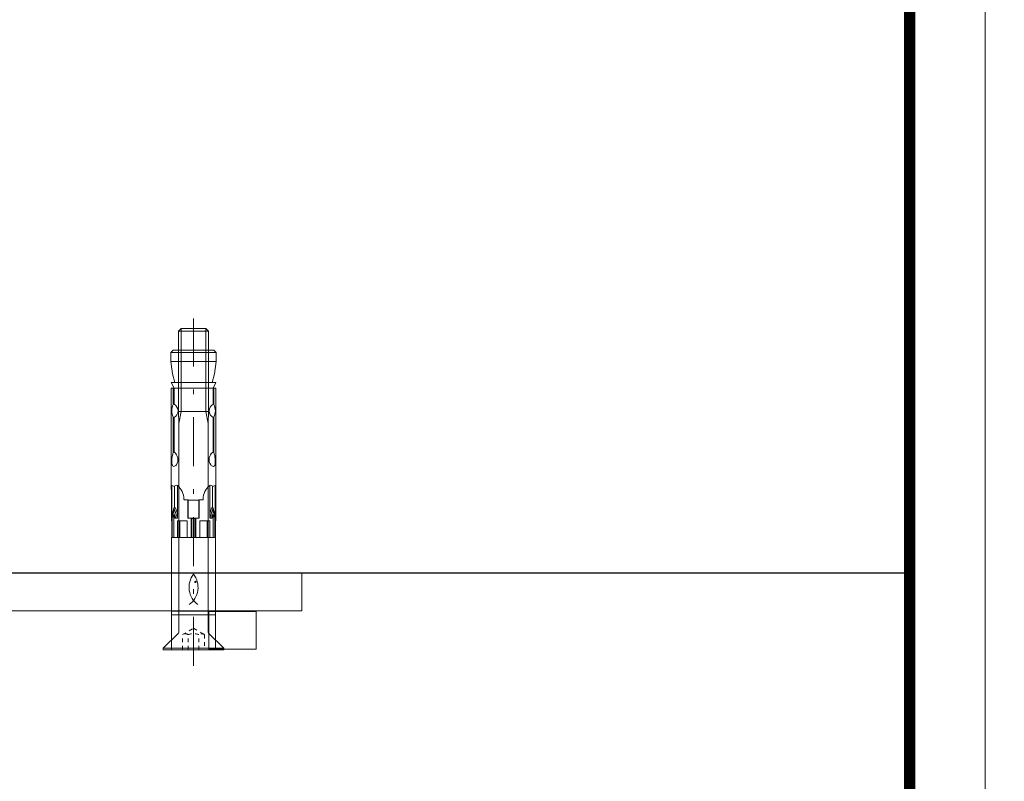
# Model space of a CAD drawing. Extents: x 4615668 to 9294084, y 5325188 to 10688993.
# Tile 202 of 256: x 4635757 to 4635784, y 5332291 to 5332311. Entities that reach past the tile are written whole.
import ezdxf
from ezdxf import colors
from ezdxf.entities.mleader import LeaderData, LeaderLine
from ezdxf.math import Vec2, Vec3

# ---------------------------------------------------------------- set-up
doc = ezdxf.new("R2010")
doc.units = 0
doc.header["$MEASUREMENT"] = 0
doc.linetypes.add('DASHDOT', pattern=[25.4, 12.7, -6.35, 0, -6.35])
doc.linetypes.add('HIDDEN', pattern=[0.375, 0.25, -0.125])
for name, color, linetype, lineweight in [('.kotwy', 6, 'Continuous', 5), ('ATH 2-0', 40, 'Continuous', 5), ('ATH 3-0', 102, 'Continuous', 5), ('ATH Axis', 102, 'DASHDOT', 5), ('ATH Hidden', 102, 'HIDDEN', 5), ('tynk', 252, 'Continuous', 5), ('Wymiat 100', 251, 'Continuous', 5)]:
    doc.layers.add(name, color=color, linetype=linetype, lineweight=lineweight)
for name, color, linetype in [('CrossSectionsProfils', 7, 'Continuous'), ('OPIS', 7, 'Continuous'), ('sciany', 1, 'Continuous')]:
    doc.layers.add(name, color=color, linetype=linetype)
doc.styles.get("Standard").update_dxf_attribs({"font": 'txt.shx'})

# ---------------------------------------------------------------- blocks, each defined once
blk = doc.blocks.new('hhhthty')
at = {"layer": '.kotwy'}
blk.add_lwpolyline([(4665109.06, 5319569.83), (4665109.06, 5319579.83), (4665364.86, 5319579.83), (4665364.86, 5319569.83)], close=True, dxfattribs=at)
blk = doc.blocks.new('*U5607')
at = {"color": 0, "linetype": 'ByBlock', "lineweight": -2}
blk.add_lwpolyline([(-4, 0), (83.2, 0)], dxfattribs=at)
blk = doc.blocks.new('*U5606')
at = {"color": 0, "linetype": 'ByBlock', "lineweight": -2}
for p, q in [((-9.2, -5.85), (-9.2, 5.85)), ((0, 5.85), (0, -5.85)), ((1, 5.85), (1, -5.85)), ((25.83, 5.72), (20.5, 5.72)), ((20.5, 5.67), (25.83, 5.67)), ((25.87, 5.77), (24.93, 5.77)), ((26.05, 5.31), (25.93, 5.19)), ((26.03, 5.71), (34.23, 5.71)), ((59.95, 5.91), (59.95, 5.35)), ((61.46, 5.89), (61.46, -5.89)), ((67, -6), (67, 6)), ((69.4, 6), (69.4, -6)), ((25.93, 5.19), (20.5, 5.19)), ((20.5, 3.62), (24.93, 3.62)), ((25.93, 4.8), (25.63, 4.8)), ((25.93, 5.19), (25.93, 4.8)), ((26.48, 5.17), (28.36, 5.17)), ((33.96, 5.03), (28.36, 5.03)), ((59.95, 5.15), (59.95, -5.15)), ((60, 5.15), (60, -5.15)), ((61.5, -4.97), (61.5, 4.97)), ((25.48, 0.61), (20.5, 0.61)), ((20.5, 0.05), (25.63, 0.05)), ((25.48, -0.61), (25.48, 0.61)), ((25.63, 1.52), (30.43, 1.52)), ((25.63, 1.52), (25.63, 1.42)), ((30.39, 1.42), (30.39, -1.42)), ((25.63, -0.05), (20.5, -0.05)), ((25.63, -1.52), (25.63, -1.42)), ((25.63, -1.52), (30.43, -1.52)), ((30.43, -1.42), (30.39, -1.42)), ((20.5, -3.62), (24.93, -3.62)), ((25.93, -5.19), (20.5, -5.19)), ((25.93, -4.8), (25.93, -5.19)), ((26.05, -5.31), (25.93, -5.19)), ((26.48, -5.17), (28.36, -5.17)), ((33.96, -5.03), (28.36, -5.03)), ((20.5, -5.67), (25.83, -5.67)), ((25.83, -5.72), (20.5, -5.72)), ((24.93, -5.77), (25.87, -5.77)), ((26.03, -5.71), (34.23, -5.71)), ((40.35, -5.9), (33.4, -5.9)), ((59.95, -5.35), (59.95, -5.91))]:
    blk.add_line(p, q, dxfattribs=at)
blk.add_lwpolyline([(61.5, 4.97), (61.5, 5.89), (61.46, 5.89), (60, 5.15), (55.73, 5.15), (55.68, 5.35), (60, 5.35), (60, 5.86, 0.41428), (59.95, 5.91), (33.4, 5.9), (32.89, 5.87), (24.93, 5.87), (24.93, 5.77), (20.5, 5.77), (20.5, 5.85), (-9.2, 5.85), (-9.2, -5.85), (20.5, -5.85), (20.5, -5.77), (24.93, -5.77), (24.93, -5.87), (32.89, -5.87), (33.4, -5.9), (59.95, -5.91, 0.41428), (60, -5.86), (60, -5.35), (55.68, -5.35), (55.73, -5.15), (60, -5.15), (61.46, -5.89), (61.5, -5.89), (61.5, -4.97), (63.8, -5.58), (67, -6), (69.4, -6), (70, -5.4), (70, 5.4), (69.4, 6), (67, 6), (63.8, 5.58)], format="xyb", close=True, dxfattribs=at)
for points in [[(20.5, -5.77), (20.5, 5.77)], [(20.5, 1.67), (24.93, 1.67), (24.93, 4.27), (20.5, 4.27)], [(26.75, 4.27), (28.36, 4.73), (28.36, 5.17)], [(20.5, -4.27), (24.93, -4.27), (24.93, -1.67), (20.5, -1.67)], [(28.36, -5.17), (28.36, -4.73), (26.75, -4.27)]]:
    blk.add_lwpolyline(points, dxfattribs=at)
for points in [[(32.89, 5.87, -0.092971), (34.23, 5.71), (33.96, 5.03, -0.505441), (34.21, 4.27, -0.219805), (30.63, 2.53, 0.415953), (30.43, 2.34), (30.43, 1.42), (25.63, 1.42), (25.63, -1.42), (30.39, -1.42)], [(26.33, 5.23, -0.483463), (26.29, 5.18, -0.128361), (26.19, 5.21, -0.192842), (25.84, 5.62, -0.093005), (25.83, 5.72, -0.493116), (25.88, 5.77, -0.178245), (26.1, 5.65, -0.13233), (26.33, 5.29, 0.012311), (26.33, 5.22, -0.177222), (26.26, 5.09, -0.18332), (25.93, 4.97), (25.63, 4.97), (25.63, 4.27), (34.21, 4.27)], [(25.63, 4.27), (28.36, 5.17, 0.029858), (26.1, 5.65, 0.029858)], [(25.93, 4.8, 0.176131), (26.39, 4.95, 0.217997), (26.48, 5.1), (26.48, 5.17, 0.276993), (26.31, 5.33, 0.276993)], [(55.73, 5.15, -0.596676), (52.24, 5.15), (43.09, 5.15, -0.40497), (39.7, 4.55, -0.262062), (39.28, 5.24, -0.313147), (39.73, 5.68, -0.12853), (42.99, 5.35), (52.32, 5.35, -0.247811), (55.68, 5.35, -0.247811)], [(2.75, 1.15, 0.426423), (10.75, 0, 0.426423), (2.75, -1.15, 0.426423)], [(25.63, 0.34, 0.39899), (25.48, 0.48), (20.5, 0.48)], [(20.5, 0.44), (25.48, 0.44, -0.3994), (25.63, 0.31, -0.3994)], [(25.63, -0.31, -0.3994), (25.48, -0.44), (20.5, -0.44)], [(20.5, -0.61), (25.48, -0.61, 0.217914), (25.63, -0.34, -0.39899), (25.48, -0.48), (20.5, -0.48)], [(30.43, -1.42), (30.43, -2.34, 0.415953), (30.63, -2.53, -0.219805), (34.21, -4.27, -0.505441), (33.96, -5.03), (34.23, -5.71, -0.092971), (32.89, -5.87, -0.092971)], [(26.1, -5.65, 0.13233), (26.33, -5.29, -0.012311), (26.33, -5.23, 0.483463), (26.29, -5.18, 0.128361), (26.19, -5.21, 0.192842), (25.84, -5.62, 0.093005), (25.83, -5.72, 0.493116), (25.88, -5.77, 0.178245), (26.1, -5.65, 0.029858), (28.36, -5.17), (25.63, -4.27)], [(34.21, -4.27), (25.63, -4.27), (25.63, -4.97), (25.93, -4.97, -0.18332), (26.26, -5.09, -0.177222), (26.33, -5.22, -0.177222)], [(26.31, -5.33, 0.276993), (26.48, -5.17), (26.48, -5.1, 0.217997), (26.39, -4.95, 0.176131), (25.93, -4.8), (25.63, -4.8)], [(55.73, -5.15, 0.596676), (52.24, -5.15), (43.09, -5.15, 0.40497), (39.7, -4.55, 0.262062), (39.28, -5.24, 0.313147), (39.73, -5.68, 0.12853), (42.99, -5.35), (52.32, -5.35, 0.247811), (55.68, -5.35, 0.247811)]]:
    blk.add_lwpolyline(points, format="xyb", dxfattribs=at)
blk.add_circle((8.75, -0.5), 0.2, dxfattribs=at)
for centre, radius, start, end in [((26.46, 5.3), 0.131, 184.1975, 278.2632), ((26.47, 5.24), 0.142, 188.8299, 273.5631), ((25.25, 0.31), 0.378, 4.2682, 53.4417), ((26.47, -5.24), 0.142, 86.4369, 171.1701), ((26.46, -5.3), 0.131, 81.7368, 175.8025)]:
    blk.add_arc(centre, radius, start, end, dxfattribs=at)
at = {"layer": 'ATH Axis'}
blk.add_blockref('*U5607', (-9.2, 0), dxfattribs=at)
blk = doc.blocks.new('*U5609')
at = {"color": 0, "linetype": 'ByBlock', "lineweight": -2}
blk.add_lwpolyline([(-4.25, 0), (89.25, 0)], dxfattribs=at)
blk = doc.blocks.new('*U5608')
at = {"color": 0, "linetype": 'ByBlock', "lineweight": -2}
for points in [[(4.4, 4), (0.4, 8), (0, 8), (0, -8), (0.4, -8), (4.4, -4)], [(0.4, 8), (0.4, -8)], [(63, 4), (63, -4)], [(84.23, 4), (84.23, -4)]]:
    blk.add_lwpolyline(points, dxfattribs=at)
blk.add_lwpolyline([(4.4, 4, 0.198912), (4.75, 3.85), (59.87, 3.85), (63, 4), (84.23, 4), (85, 3.23), (85, -3.23), (84.23, -4), (63, -4), (59.87, -3.85), (4.75, -3.85, 0.198912), (4.4, -4)], format="xyb", dxfattribs=at)
at = {"layer": 'ATH 3-0'}
for points in [[(59.87, 3.85), (63, 3.23)], [(63, 3.23), (85, 3.23)], [(59.87, -3.85), (63, -3.23)], [(63, -3.23), (85, -3.23)]]:
    blk.add_lwpolyline(points, dxfattribs=at)
at = {"layer": 'ATH Hidden'}
for points in [[(0, 2.89), (4, 2.89), (5.67, 0), (4, -2.89), (0, -2.89)], [(0, 1.44), (4, 1.44)], [(0, -1.44), (4, -1.44)]]:
    blk.add_lwpolyline(points, dxfattribs=at)
blk.add_lwpolyline([(4, 2.89, -0.309401), (4, 1.44, -0.154701), (4, -1.44, -0.309401), (4, -2.89)], format="xyb", dxfattribs=at)
at = {"layer": 'ATH Axis'}
blk.add_blockref('*U5609', (0, 0), dxfattribs=at)
blk = doc.blocks.new('G$CA57B7548')
at = {"color": 1, "lineweight": 0, "ltscale": 40}
blk.add_lwpolyline([(33.462, 679.981), (34.712, 679.981), (34.712, 678.981), (33.462, 678.981)], close=True, dxfattribs=at)
at = {"layer": 'ATH 2-0', "xscale": 0.1, "yscale": 0.1, "zscale": 0.1, "rotation": 90.00000000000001}
for name, p in [('*U5608', (33.054, 678.969)), ('*U5606', (33.054, 679.889))]:
    blk.add_blockref(name, p, dxfattribs=at)
at = {"layer": 'CrossSectionsProfils', "xscale": -0.1, "yscale": 0.1, "zscale": 0.1}
blk.add_blockref('hhhthty', (466546.829, -531276.983), dxfattribs=at)

msp = doc.modelspace()

# ---------------------------------------------------------------- linework, layer by layer
at = {"layer": 'sciany', "ltscale": 40, "const_width": 0.3}
msp.add_lwpolyline([(4635751.03, 5331999.777), (4635781.03, 5331999.777), (4635781.03, 5332344.778), (4635751.03, 5332344.778)], close=True, dxfattribs=at)
at = {"layer": 'sciany', "ltscale": 40}
msp.add_lwpolyline([(4635751.03, 5332296.779), (4635781.03, 5332296.779), (4635781.03, 5332344.778), (4635751.03, 5332344.778)], close=True, dxfattribs=at)
at = {"layer": 'tynk', "lineweight": 0, "ltscale": 40}
msp.add_lwpolyline([(4635783.038, 5332018.779), (4635783.038, 5332018.779), (4635783.03, 5332344.778)], dxfattribs=at)

# ---------------------------------------------------------------- block references
at = {"layer": 'Wymiat 100', "color": 5, "lineweight": 0, "ltscale": 40}
msp.add_blockref('G$CA57B7548', (4635729.034, 5331615.778), dxfattribs=at)

# ---------------------------------------------------------------- leaders
at = {"layer": 'OPIS', "lineweight": 5, "ltscale": 0.7}
ml = msp.add_multileader_mtext('Standard', dxfattribs=at)
ml.set_content('{\\C146;\\c9000464;kątownik alu. 20x20\\P RAL kolor fasady}', color=4)
ml.set_leader_properties()
ml.build(insert=Vec2(0, 0))
ml.multileader.update_dxf_attribs({"text_left_attachment_type": 6, "text_right_attachment_type": 6, "dogleg_length": 1, "arrow_head_size": 1.5})
ctx = ml.context
ctx.base_point, ctx.char_height, ctx.arrow_head_size, ctx.landing_gap_size, ctx.plane_origin = Vec3(4636206.259, 5332299.718), 1.5, 1.5, 0.288, Vec3(4636135.107, 5332341.317)
ctx.left_attachment, ctx.right_attachment, ctx.text_align_type = 6, 6, 2
notes = []
notes.append((ctx, [(0, (1, 1, 0), (4636232.585, 5332299.718), (-1, 0), 1, [(0, [(4636250.089, 5332310.428)], 0, [])])]))
ctx.mtext.insert, ctx.mtext.width, ctx.mtext.defined_height, ctx.mtext.alignment, ctx.mtext.flow_direction = Vec3(4636231.297, 5332301.718), 1666.43207, 407.48, 3, 5
ml = msp.add_multileader_mtext('Standard', dxfattribs=at)
ml.set_content('{\\C146;\\c9000464;kątownik alu. 20x20\\P RAL kolor fasady}', color=4)
ml.set_leader_properties()
ml.build(insert=Vec2(0, 0))
ml.multileader.update_dxf_attribs({"text_left_attachment_type": 6, "text_right_attachment_type": 6, "dogleg_length": 1, "arrow_head_size": 1.5})
ctx = ml.context
ctx.base_point, ctx.char_height, ctx.arrow_head_size, ctx.landing_gap_size, ctx.plane_origin = Vec3(4635764.049, 5332282.461), 1.5, 1.5, 0.288, Vec3(4635860.526, 5332325.646)
ctx.left_attachment, ctx.right_attachment = 6, 6
notes.append((ctx, [(0, (1, 1, 0), (4635763.049, 5332282.461), (1, 0), 1, [(0, [(4635745.544, 5332294.756)], 0, [])])]))
ctx.mtext.insert, ctx.mtext.width, ctx.mtext.defined_height, ctx.mtext.flow_direction = Vec3(4635764.337, 5332284.461), 1666.43207, 407.48, 5
for ctx, leaders in notes:
    for number, flags, end, landing, length, lines in leaders:
        leader = LeaderData()
        leader.index, (leader.has_last_leader_line, leader.has_dogleg_vector, leader.attachment_direction) = number, flags
        leader.last_leader_point, leader.dogleg_vector, leader.dogleg_length = Vec3(end), Vec3(landing), length
        for number, points, colour, breaks in lines:
            line = LeaderLine()
            line.index, line.vertices, line.color, line.breaks = number, Vec3.list(points), colors.encode_raw_color(colour), breaks
            leader.lines.append(line)
        ctx.leaders.append(leader)

doc.saveas('drawing.dxf')
